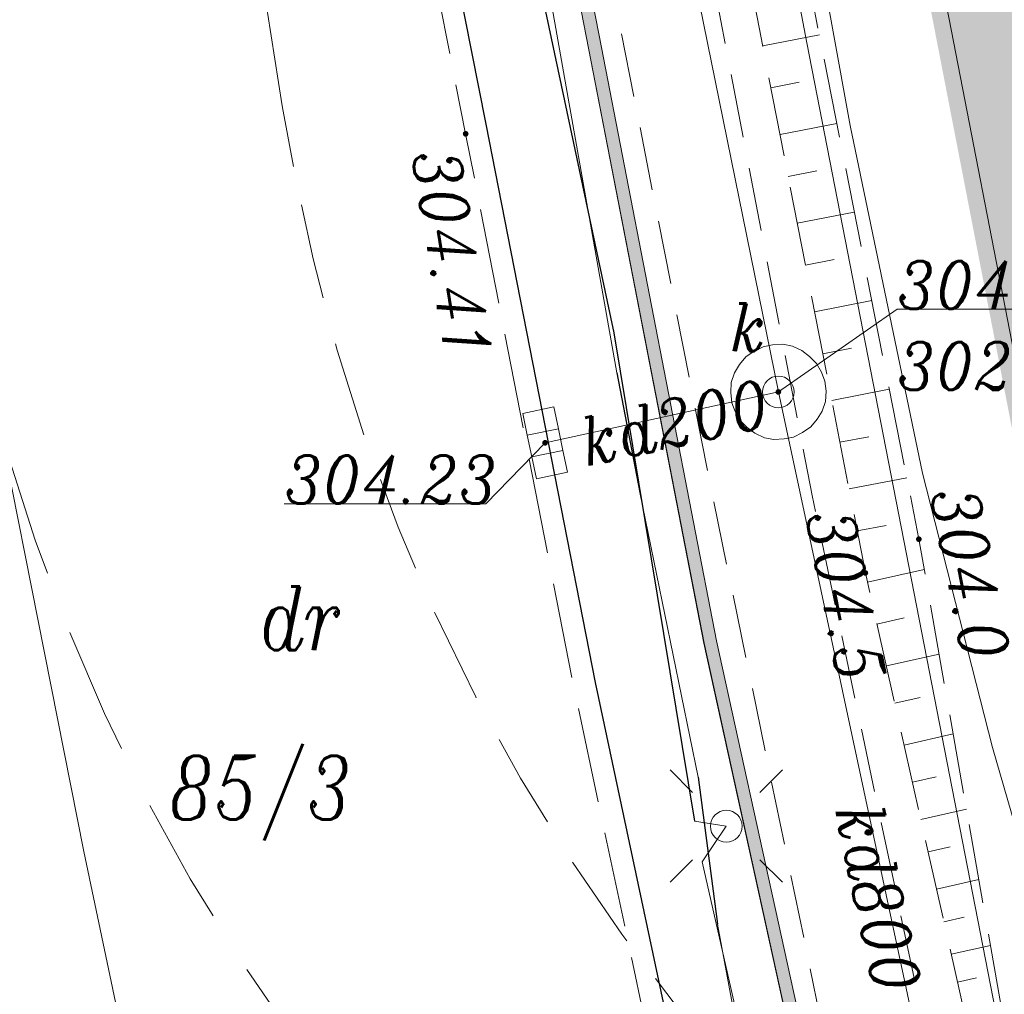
# Model space of a CAD drawing. Header units: metres. Extents: x 779 to 7046, y -512 to 9570.
# Tile 189 of 256: x 2161 to 2176, y 169 to 184. Entities that reach past the tile are written whole.
import ezdxf
from ezdxf import colors
from ezdxf.entities.mleader import LeaderData, LeaderLine
from ezdxf.math import Vec2, Vec3

# ---------------------------------------------------------------- set-up
doc = ezdxf.new("R2010")
doc.units = ezdxf.units.M
for name, pattern in [('0', [0]), ('1.5_0.5', [2, 1.5, -0.5]), ('BUBZ01-500', [1.75, 1.25, -0.5]), ('CENTER2', [1.125, 0.75, -0.125, 0.125, -0.125]), ('CIĄGłA', [0]), ('DASH', [0.75, 0.5, -0.25]), ('DASHED', [0.75, 0.5, -0.25]), ('DASHEDX2', [38.1, 25.4, -12.7]), ('mz1.0_0.5', [1.5, 1, -0.5])]:
    doc.linetypes.add(name, pattern=pattern)
for name, color, linetype, lineweight in [('210-oznaczenie konturu użytku gruntowego', 7, 'Continuous', 0), ('211-numer działki ewidencyjnej', 7, 'Continuous', 0), ('219-działka ewidencyjna', 7, 'Continuous', 0), ('_a_obiekty', 250, 'Continuous', 30), ('AGP1_granica_opracow', 7, 'Continuous', 15), ('AGP1_HATCH', 7, 'Continuous', 5), ('AGP1_KRAWEZNIKI', 250, 'Continuous', 20), ('bariera drogowa ochronna (linia)', 7, 'Continuous', 0), ('BUBZ01', 7, 'Continuous', 0), ('BUBZ01_1', 7, 'Continuous', 0), ('chodnik (powierzchnia)', 7, 'Continuous', 0), ('ekran akustyczny (linia)', 7, 'Continuous', 0), ('jezdnia (powierzchnia)', 7, 'Continuous', 0), ('kanał technologiczny (linia)', 7, 'Continuous', 0), ('komora podziemna - przewód kanalizacyjny (powierzchnia)-SK', 7, 'Continuous', 0), ('kratka ściekowa (punkt)-SK', 7, 'Continuous', 0), ('krawężnik (linia)', 7, 'Continuous', 0), ('latarnia (punkt)', 7, 'Continuous', 0), ('przewód elektroenergetyczny (linia)-SEPOD', 7, 'Continuous', 0), ('przewód gazowy (linia)-SG', 7, 'Continuous', 0), ('przewód kanalizacyjny (linia)-SK', 7, 'Continuous', 0), ('przewód kanalizacyjny (linia)-SK-Atr1', 7, 'Continuous', 0), ('punkt o określonej wysokości (sieć kanalizacyjna)-SK', 7, 'Continuous', 0), ('punkt o określonej wysokości (sieć kanalizacyjna)-SK-Atr2', 7, 'Continuous', 0), ('punkt o określonej wysokości (sieć kanalizacyjna)-SK-Atr3', 7, 'Continuous', 0), ('punkt wysokościowy sztuczny', 7, 'Continuous', 0), ('punkt wysokościowy sztuczny-Atr2', 7, 'Continuous', 0), ('RTPW01', 253, 'Continuous', 0), ('rura ochronna - przewód elektroenergetyczny (linia)-SE', 7, 'Continuous', 0), ('właz okrągły - siec kanalizacyjna (punkt)-SK', 7, 'Continuous', 0), ('właz okrągły - siec kanalizacyjna (punkt)-SK-Atr17', 7, 'Continuous', 0), ('ZNAKI DROGOWE', 250, 'Continuous', 15)]:
    doc.layers.add(name, color=color, linetype=linetype, lineweight=lineweight)
doc.styles.add('ARIAL', font='arial.ttf')
doc.styles.get("Standard").update_dxf_attribs({"font": 'arial.ttf'})
doc.styles.add('Style-ITALIC_1250', font='ITALIC_1250.shx')
doc.linetypes.add('KTOK01-500', pattern='A,1.75,[13,dgnlstyle-rozp_2013.shx,S=0.002778,R=0,X=0,Y=0],1.75', length=3.5)

# ---------------------------------------------------------------- blocks, each defined once
blk = doc.blocks.new('SM01')
at = {"color": 0, "linetype": 'Continuous', "lineweight": 13, "ltscale": 10}
for p, q in [((-5.3, 5.31), (-8.83, 8.84)), ((5.31, 5.31), (8.84, 8.84)), ((-5.3, -5.3), (-8.83, -8.83)), ((5.31, -5.3), (8.84, -8.83))]:
    blk.add_line(p, q, dxfattribs=at)
blk.add_circle((0, 0), 2.5, dxfattribs=at)
blk = doc.blocks.new('US22')
at = {"color": 0, "linetype": 'Continuous', "lineweight": -2, "ltscale": 10}
blk.add_circle((0, 0), 2.5, dxfattribs=at)
blk = doc.blocks.new('PW01_1')
at = {"linetype": 'Continuous', "lineweight": 13, "ltscale": 10}
h = blk.add_hatch(color=0, dxfattribs=at)
edge = h.paths.add_edge_path()
edge.add_arc((0, 0), 0.45, 0, 360)
blk = doc.blocks.new('PW02')
at = {"linetype": 'Continuous', "lineweight": 13, "ltscale": 10}
h = blk.add_hatch(color=0, dxfattribs=at)
edge = h.paths.add_edge_path()
edge.add_arc((0, 0), 0.45, 0, 360)
blk = doc.blocks.new('US05')
at = {"color": 0, "linetype": 'Continuous', "lineweight": 13, "ltscale": 10}
for p, q in [((-5.25, -2.5), (-5.25, 2.5)), ((-5.25, 2.5), (-1.75, 2.5)), ((-1.75, -2.5), (-1.75, 2.5)), ((-1.75, 2.5), (1.75, 2.5)), ((1.75, -2.5), (1.75, 2.5)), ((1.75, 2.5), (5.25, 2.5)), ((5.25, -2.5), (5.25, 2.5)), ((-5.25, -2.5), (-1.75, -2.5)), ((-1.75, -2.5), (1.75, -2.5)), ((1.75, -2.5), (5.25, -2.5))]:
    blk.add_line(p, q, dxfattribs=at)
blk = doc.blocks.new('RTPW01')
at = {"layer": 'RTPW01', "linetype": 'Continuous', "lineweight": 13, "true_color": 0x939598}
h = blk.add_hatch(color=252, dxfattribs=at)
edge = h.paths.add_edge_path()
edge.add_arc((0, 0), 0.045, 0, 360)
blk = doc.blocks.new('PZT MDCP podkład')
at = {"layer": '219-działka ewidencyjna', "color": 252, "linetype": 'Continuous', "lineweight": 13, "true_color": 0x939598, "flags": 128}
blk.add_lwpolyline([(2111.646, 46.316), (2103.976, 85.786)], dxfattribs=at)
at = {"layer": 'bariera drogowa ochronna (linia)', "color": 252, "linetype": 'KTOK01-500', "lineweight": 13, "true_color": 0x939598, "flags": 128}
blk.add_lwpolyline([(2084.646, 103.156), (2086.306, 94.146), (2088.056, 84.786), (2089.946, 74.546), (2091.886, 64.626), (2093.806, 54.736), (2095.766, 44.856), (2097.796, 35.206), (2099.926, 25.496), (2102.236, 15.946), (2104.896, 6.146), (2107.666, -3.744), (2109.796, -10.954), (2112.814, -19.835)], dxfattribs=at)
at = {"layer": 'BUBZ01', "color": 252, "linetype": 'BUBZ01-500', "lineweight": 13, "true_color": 0x939598, "flags": 128}
for points in [[(2112.363, 30.151), (2112.363, 30.151), (2108.065, 49.239), (2104.123, 69.486), (2099.983, 91.106), (2098.843, 96.593)], [(2098.843, 96.593), (2100.711, 91.294), (2105.006, 69.522), (2108.907, 49.77), (2112.363, 30.151)]]:
    blk.add_lwpolyline(points, dxfattribs=at)
at = {"layer": 'BUBZ01_1', "color": 252, "linetype": 'Continuous', "lineweight": 13, "true_color": 0x939598}
for p, q in [((2107.341, 57.702), (2106.451, 57.529)), ((2107.026, 56.956), (2106.58, 56.869)), ((2107.616, 56.309), (2106.723, 56.135)), ((2107.299, 55.562), (2106.851, 55.475)), ((2107.891, 54.916), (2106.994, 54.741)), ((2107.572, 54.169), (2107.123, 54.081)), ((2108.166, 53.523), (2107.266, 53.348)), ((2107.845, 52.775), (2107.394, 52.687)), ((2108.441, 52.13), (2107.537, 51.954)), ((2108.119, 51.382), (2107.665, 51.294)), ((2108.717, 50.737), (2107.808, 50.56)), ((2108.392, 49.988), (2107.937, 49.9)), ((2108.991, 49.294), (2108.098, 49.093)), ((2108.678, 48.532), (2108.247, 48.435)), ((2109.226, 47.964), (2108.395, 47.777)), ((2108.928, 47.282), (2108.526, 47.192)), ((2109.447, 46.707), (2108.675, 46.533)), ((2109.179, 46.032), (2108.806, 45.948)), ((2109.655, 45.525), (2108.938, 45.363)), ((2109.4, 44.929), (2109.053, 44.851)), ((2109.851, 44.416), (2109.185, 44.266)), ((2109.621, 43.827), (2109.3, 43.754)), ((2110.033, 43.381), (2109.416, 43.242)), ((2109.813, 42.871), (2109.515, 42.804))]:
    blk.add_line(p, q, dxfattribs=at)
at = {"layer": 'chodnik (powierzchnia)', "color": 252, "linetype": 'mz1.0_0.5', "lineweight": 13, "true_color": 0x939598, "flags": 128}
blk.add_lwpolyline([(2094.286, 107.736), (2095.496, 102.266), (2096.136, 99.116), (2097.046, 94.516), (2101.066, 73.846), (2102.576, 66.006), (2104.166, 58.036), (2105.666, 50.426), (2108.206, 38.126), (2109.856, 30.556), (2110.966, 25.356), (2112.896, 16.946), (2113.376, 16.626), (2113.866, 16.346), (2114.386, 16.096), (2114.916, 15.896), (2115.466, 15.726), (2116.016, 15.596), (2116.586, 15.506), (2117.156, 15.466), (2117.726, 15.456), (2118.296, 15.496), (2118.866, 15.576), (2119.426, 15.696), (2119.966, 15.856), (2120.506, 16.056), (2119.896, 17.836), (2118.716, 17.426), (2117.186, 17.296), (2115.196, 17.896), (2114.046, 18.856), (2112.546, 25.696), (2111.356, 31.136), (2109.736, 38.596), (2107.226, 50.456), (2105.686, 58.476), (2104.126, 66.306), (2102.566, 74.356), (2098.636, 94.616), (2097.546, 100.076), (2097.016, 102.526), (2095.816, 107.956), (2094.286, 107.736)], close=True, dxfattribs=at)
at = {"layer": 'ekran akustyczny (linia)', "color": 252, "linetype": 'Continuous', "lineweight": 13, "true_color": 0x939598, "flags": 128}
blk.add_lwpolyline([(2108.938, 32.611), (2105.527, 48.134), (2103.716, 57.467), (2101.986, 66.327), (2099.856, 77.327), (2097.976, 86.916), (2096.096, 96.547), (2095.016, 102.066)], dxfattribs=at)
at = {"layer": 'jezdnia (powierzchnia)', "color": 252, "linetype": '1.5_0.5', "lineweight": 13, "true_color": 0x939598, "flags": 128}
blk.add_lwpolyline([(2121.58, -17.44), (2121.58, -17.44), (2119.166, -10.314), (2116.966, -3.184), (2116.146, -0.544), (2113.326, 8.386), (2110.936, 17.476), (2110.246, 19.936), (2110.076, 20.316), (2109.986, 20.546), (2109.896, 20.776), (2109.816, 21.006), (2109.746, 21.246), (2109.686, 21.486), (2109.266, 21.386), (2107.936, 26.806), (2105.746, 36.806), (2103.466, 47.496), (2101.776, 56.146), (2099.886, 65.716), (2097.696, 76.946), (2095.716, 86.936), (2093.966, 96.096), (2092.736, 102.466), (2092.306, 104.766), (2077.106, 102.056), (2077.796, 98.156), (2078.256, 95.836), (2079.416, 89.206), (2080.776, 82.376), (2082.496, 73.286), (2083.117, 69.993)], dxfattribs=at)
at = {"layer": 'kanał technologiczny (linia)', "color": 252, "linetype": 'Continuous', "lineweight": 13, "true_color": 0x939598, "flags": 128}
blk.add_lwpolyline([(2076.829, 99.116), (2097.466, 101.996), (2098.496, 100.976), (2099.736, 94.596), (2102.876, 80.006), (2107.146, 57.576), (2110.276, 41.516), (2112.466, 30.966), (2113.936, 24.136), (2116.446, 18.576), (2123.106, -1.554), (2123.726, -2.874), (2127.703, -15.767)], dxfattribs=at)
at = {"layer": 'komora podziemna - przewód kanalizacyjny (powierzchnia)-SK', "color": 252, "linetype": 'Continuous', "lineweight": 13, "true_color": 0x939598, "flags": 128}
blk.add_lwpolyline([(2106.476, 51.366), (2106.326, 51.436), (2106.206, 51.526), (2106.096, 51.636), (2106.016, 51.776), (2105.966, 51.916), (2105.946, 52.076), (2105.956, 52.236), (2106.006, 52.386), (2106.086, 52.516), (2106.186, 52.636), (2106.316, 52.726), (2106.456, 52.796), (2106.606, 52.826), (2106.766, 52.836), (2106.916, 52.806), (2107.066, 52.736), (2107.186, 52.646), (2107.296, 52.536), (2107.376, 52.396), (2107.426, 52.256), (2107.446, 52.096), (2107.436, 51.936), (2107.386, 51.786), (2107.306, 51.656), (2107.206, 51.536), (2107.076, 51.446), (2106.936, 51.376), (2106.786, 51.346), (2106.626, 51.336), (2106.476, 51.366)], close=True, dxfattribs=at)
at = {"layer": 'krawężnik (linia)', "color": 252, "linetype": 'Continuous', "lineweight": 30, "true_color": 0x939598, "flags": 128}
blk.add_lwpolyline([(2093.096, 102.556), (2094.326, 96.146), (2096.056, 87.026), (2098.076, 77.016), (2100.216, 65.776), (2102.096, 56.296), (2103.816, 47.516), (2106.076, 36.886), (2108.256, 26.916), (2109.346, 22.156)], dxfattribs=at)
at = {"layer": 'przewód elektroenergetyczny (linia)-SEPOD', "color": 252, "linetype": 'Continuous', "lineweight": 13, "true_color": 0x939598, "flags": 128}
for points in [[(2125.676, -16.321), (2124.746, -14.044), (2123.386, -10.144), (2121.676, -4.304), (2121.016, -2.354), (2119.166, 3.196), (2117.416, 4.506), (2113.586, 17.846), (2113.356, 18.796), (2111.556, 19.276), (2110.366, 24.526), (2107.576, 36.346), (2107.086, 38.436), (2106.356, 40.386), (2105.736, 43.716), (2105.436, 46.026), (2104.516, 50.506), (2104.156, 52.386), (2101.886, 65.206)], [(2098.726, 82.396), (2098.196, 82.176), (2100.776, 68.676), (2104.106, 53.016), (2105.376, 45.336), (2105.876, 45.256), (2105.496, 44.696), (2108.296, 32.376), (2110.426, 23.156), (2111.766, 20.326), (2113.626, 18.346), (2115.156, 18.366)]]:
    blk.add_lwpolyline(points, dxfattribs=at)
at = {"layer": 'przewód gazowy (linia)-SG', "color": 252, "linetype": 'Continuous', "lineweight": 13, "true_color": 0x939598, "flags": 128}
for points in [[(2110.066, 46.496), (2108.966, 50.806), (2107.826, 56.276), (2106.726, 62.346), (2105.166, 70.986), (2102.506, 85.726), (2101.076, 93.966)], [(2129.388, -15.306), (2127.316, -8.644), (2125.216, -1.084), (2123.766, 3.626), (2118.846, 19.406), (2116.106, 27.466), (2111.436, 41.766), (2110.066, 46.496)]]:
    blk.add_lwpolyline(points, dxfattribs=at)
at = {"layer": 'przewód kanalizacyjny (linia)-SK', "color": 252, "linetype": 'Continuous', "lineweight": 13, "true_color": 0x939598, "flags": 128}
for points in [[(2096.906, 97.516), (2099.006, 90.916), (2103.716, 66.756), (2106.696, 52.086), (2109.736, 37.906)], [(2103.026, 51.286), (2106.696, 52.086)]]:
    blk.add_lwpolyline(points, dxfattribs=at)
at = {"layer": 'punkt o określonej wysokości (sieć kanalizacyjna)-SK-Atr2', "color": 252, "lineweight": 13, "true_color": 0x939598, "flags": 128}
for points in [[(2106.696, 52.086), (2108.566, 53.386), (2111.707, 53.386)], [(2103.026, 51.286), (2102.096, 50.326), (2098.923, 50.326)]]:
    blk.add_lwpolyline(points, dxfattribs=at)
at = {"layer": 'rura ochronna - przewód elektroenergetyczny (linia)-SE', "color": 252, "linetype": 'Continuous', "lineweight": 30, "true_color": 0x939598, "flags": 128}
for points in [[(2098.196, 82.176), (2100.776, 68.676), (2104.106, 53.016), (2105.376, 45.336)], [(2104.156, 52.386), (2104.516, 50.506)], [(2105.436, 46.026), (2105.736, 43.716)]]:
    blk.add_lwpolyline(points, dxfattribs=at)
at = {"layer": 'kratka ściekowa (punkt)-SK', "color": 252, "linetype": 'Continuous', "lineweight": 13, "true_color": 0x939598, "xscale": 0.1, "yscale": 0.1, "zscale": 0.1, "rotation": 101.745}
blk.add_blockref('US05', (2103.026, 51.286), dxfattribs=at)
at = {"layer": 'latarnia (punkt)', "color": 252, "linetype": 'Continuous', "lineweight": 13, "true_color": 0x939598, "xscale": 0.1, "yscale": 0.1, "zscale": 0.1}
blk.add_blockref('SM01', (2105.876, 45.256), dxfattribs=at)
at = {"layer": 'punkt o określonej wysokości (sieć kanalizacyjna)-SK', "color": 252, "linetype": 'Continuous', "lineweight": 13, "true_color": 0x939598, "xscale": 0.1, "yscale": 0.1, "zscale": 0.1}
for p in [(2106.696, 52.086), (2103.026, 51.286)]:
    blk.add_blockref('PW01_1', p, dxfattribs=at)
at = {"layer": 'punkt wysokościowy sztuczny', "color": 252, "linetype": 'Continuous', "lineweight": 13, "true_color": 0x939598, "xscale": 0.1, "yscale": 0.1, "zscale": 0.1}
blk.add_blockref('PW02', (2101.776, 56.146), dxfattribs=at)
at = {"layer": 'RTPW01', "color": 252, "linetype": 'Continuous', "lineweight": 13, "true_color": 0x939598}
for p in [(2108.907, 49.77), (2108.065, 49.239)]:
    blk.add_blockref('RTPW01', p, dxfattribs=at)
at = {"layer": 'właz okrągły - siec kanalizacyjna (punkt)-SK', "color": 252, "linetype": 'Continuous', "lineweight": 13, "true_color": 0x939598, "xscale": 0.1, "yscale": 0.1, "zscale": 0.1}
blk.add_blockref('US22', (2106.696, 52.086), dxfattribs=at)
at = {"layer": '210-oznaczenie konturu użytku gruntowego', "color": 252, "linetype": 'Continuous', "lineweight": 13, "true_color": 0x939598, "insert": (2098.525, 48.026), "char_height": 1, "attachment_point": 7, "line_spacing_factor": 0.6}
blk.add_mtext('\\FITALIC_1250;\\H1x;\\W0.79;dr', dxfattribs=at)
at = {"layer": '211-numer działki ewidencyjnej', "color": 252, "linetype": 'Continuous', "lineweight": 13, "true_color": 0x939598, "insert": (2097.116, 46.362), "char_height": 1, "attachment_point": 1, "line_spacing_factor": 0.6}
blk.add_mtext('\\FITALIC_1250;\\H1x;\\W0.79;85/3', dxfattribs=at)
at = {"layer": 'przewód kanalizacyjny (linia)-SK-Atr1', "color": 252, "lineweight": 13, "true_color": 0x939598, "char_height": 0.75, "attachment_point": 4, "line_spacing_factor": 0.6}
for s, insert, rotation in [('\\FITALIC_1250;\\H1x;\\W0.9;kd200', (2103.593, 51.284), 12.297), ('\\FITALIC_1250;\\H1x;\\W0.9;kd800', (2107.954, 45.6), 282.1)]:
    blk.add_mtext(s, dxfattribs=dict(at, insert=insert, rotation=rotation))
at = {"layer": 'punkt o określonej wysokości (sieć kanalizacyjna)-SK-Atr2', "color": 252, "lineweight": 13, "true_color": 0x939598, "char_height": 0.75, "attachment_point": 7, "line_spacing_factor": 0.6}
for s, insert in [('\\FITALIC_1250;\\H1x;\\W0.9;304.59', (2108.566, 53.394)), ('\\FITALIC_1250;\\H1x;\\W0.9;304.23', (2098.923, 50.334))]:
    blk.add_mtext(s, dxfattribs=dict(at, insert=insert))
at = {"layer": 'punkt o określonej wysokości (sieć kanalizacyjna)-SK-Atr3', "color": 252, "lineweight": 13, "true_color": 0x939598, "insert": (2108.566, 52.119), "char_height": 0.75, "attachment_point": 7, "line_spacing_factor": 0.6}
blk.add_mtext('\\FITALIC_1250;\\H1x;\\W0.9;302.46', dxfattribs=at)
at = {"layer": 'punkt wysokościowy sztuczny-Atr2', "color": 252, "lineweight": 13, "true_color": 0x939598, "insert": (2101.666, 55.956), "char_height": 0.75, "attachment_point": 1, "rotation": 279.335, "line_spacing_factor": 0.6}
blk.add_mtext('\\FITALIC_1250;\\H1x;\\W0.9;304.41', dxfattribs=at)
at = {"layer": 'RTPW01', "color": 252, "linetype": 'Continuous', "lineweight": 13, "true_color": 0x939598, "style": 'Style-ITALIC_1250', "width": 0.9}
for s, p in [('304.0', (2109.083, 50.506)), ('304.5', (2107.124, 50.157))]:
    blk.add_text(s, height=0.75, rotation=281.0174, dxfattribs=at).set_placement(p)
at = {"layer": 'właz okrągły - siec kanalizacyjna (punkt)-SK-Atr17', "color": 252, "lineweight": 13, "true_color": 0x939598, "insert": (2105.936, 53.101), "char_height": 0.75, "attachment_point": 4, "line_spacing_factor": 0.6}
blk.add_mtext('\\FITALIC_1250;\\H1x;\\W0.9;k', dxfattribs=at)
blk = doc.blocks.new('lpg dystrybutor')
at = {"color": 2, "linetype": 'DASHED', "lineweight": 5, "ltscale": 3, "true_color": 0xf1eb1f}
blk.add_lwpolyline([(1884.638, 1542.59), (1885.51, 1542.172, 0.414214), (1925.538, 1556.235), (1925.797, 1556.776, 0.414214), (1911.734, 1596.804), (1910.862, 1597.222, 0.414214), (1870.834, 1583.159), (1870.575, 1582.618, 0.414214)], format="xyb", close=True, dxfattribs=at)
blk = doc.blocks.new('WIATA LPG DWA STANOWISKA')
at = {"layer": 'AGP1_KRAWEZNIKI', "xscale": -0.9999999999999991, "rotation": 254.8767121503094}
blk.add_blockref('lpg dystrybutor', (75.324, -1319.474), dxfattribs=at)
blk = doc.blocks.new('Zbiornik LPG 20m3')
at = {"layer": '_a_obiekty', "color": 251, "linetype": 'DASH', "lineweight": 5, "ltscale": 4, "true_color": 0x636466}
blk.add_lwpolyline([(2696.092, 576.319), (2700.983, 570.986, -0.414214), (2699.15, 528.6), (2697.676, 527.248, -0.414214), (2655.289, 529.081), (2650.398, 534.414, -0.414214), (2652.231, 576.801), (2653.705, 578.152, -0.414214), (2696.092, 576.319)], format="xyb", dxfattribs=at)
blk = doc.blocks.new('ZNAKI DROGOWE')
at = {"layer": 'ZNAKI DROGOWE'}
ml = blk.add_multileader_mtext('Standard', dxfattribs=at)
ml.set_content('ZNAK DROGOWY B2', color=256, style='ARIAL')
ml.set_leader_properties()
ml.build(insert=Vec2(0, 0))
ml.multileader.update_dxf_attribs({"arrow_head_size": 1})
ctx = ml.context
ctx.base_point, ctx.char_height, ctx.arrow_head_size, ctx.landing_gap_size, ctx.plane_origin = Vec3(2023.659, 197.033), 0.75, 1, 0.08, Vec3(2115.041, 186.347)
ctx.text_align_type = 1
notes = []
notes.append((ctx, [(1, (1, 1, 0), (2034.347, 197.033), (-1, 0), 0.3, [(1, [(2068.818, 186.282), (2070.529, 206.018)], 0, [])])]))
ctx.mtext.insert, ctx.mtext.width, ctx.mtext.defined_height, ctx.mtext.alignment, ctx.mtext.flow_direction = Vec3(2028.852, 197.414), 22.31044, 9.297, 2, 5
for ctx, leaders in notes:
    for number, flags, end, landing, length, lines in leaders:
        leader = LeaderData()
        leader.index, (leader.has_last_leader_line, leader.has_dogleg_vector, leader.attachment_direction) = number, flags
        leader.last_leader_point, leader.dogleg_vector, leader.dogleg_length = Vec3(end), Vec3(landing), length
        for number, points, colour, breaks in lines:
            line = LeaderLine()
            line.index, line.vertices, line.color, line.breaks = number, Vec3.list(points), colors.encode_raw_color(colour), breaks
            leader.lines.append(line)
        ctx.leaders.append(leader)

msp = doc.modelspace()

# ---------------------------------------------------------------- hatches: boundary and pattern name
at = {"layer": 'AGP1_HATCH', "lineweight": 15, "transparency": 33554625}
h = msp.add_hatch(dxfattribs=at)
h.set_pattern_fill('GRASS', color=64, scale=0.02, angle=24.6109)
h.set_pattern_definition([(114.610929, (462.9081, 0), (-0.47617302, 0.17698378), [0.09525, -0.62317049]), (69.61093, (462.9081, 0), (-0.47617302, 0.17698378), [0.09525, -0.41275]), (159.61093, (462.9081, 0), (-0.17698378, -0.47617302), [0.09525, -0.41275])])
edge = h.paths.add_edge_path()
edge.add_line((2201.155, 263.588), (2187.755, 258.884))
edge.add_line((2187.755, 258.884), (2189.333, 250.413))
edge.add_line((2189.333, 250.413), (2200.149, 252.427))
edge.add_line((2200.149, 252.427), (2200.649, 252.52))
edge.add_arc((2201.59, 247.457), 5.15, 21.5178, 100.535, ccw=False)
edge.add_line((2206.381, 249.346), (2206.676, 248.599))
edge.add_line((2206.676, 248.599), (2210.151, 239.785))
edge.add_line((2210.151, 239.785), (2213.734, 230.696))
edge.add_line((2213.734, 230.696), (2217.79, 220.411))
edge.add_line((2217.79, 220.411), (2215.443, 228.679))
edge.add_line((2215.443, 228.679), (2207.465, 248.918))
edge.add_line((2207.465, 248.918), (2201.155, 263.588))
h.paths.add_polyline_path([(2193.681, 159.168), (2194.272, 155.86), (2190.669, 155.216), (2190.078, 158.524)], flags=16)
h.paths.add_polyline_path([(2174.949, 242.444), (2174.18, 246.573), (2176.736, 247.049), (2177.505, 242.92)], flags=16)
h.paths.add_polyline_path([(2213.207, 155.262), (2212.586, 156.801), (2213.476, 157.161), (2214.097, 155.621)], flags=16)
h.paths.add_polyline_path([(2224.99, 196.349), (2224.672, 197.978), (2225.614, 198.162), (2225.932, 196.533)], flags=16)
edge = h.paths.add_edge_path()
edge.add_line((2222.136, 154.634), (2223.664, 154.456))
edge.add_line((2223.664, 154.456), (2227.521, 153.359))
edge.add_line((2227.521, 153.359), (2233.308, 151.191))
edge.add_line((2233.308, 151.191), (2237.862, 147.79))
edge.add_line((2237.862, 147.79), (2239.041, 146.988))
edge.add_line((2239.041, 146.988), (2233.605, 169.638))
edge.add_line((2233.605, 169.638), (2228.175, 191.748))
edge.add_line((2228.175, 191.748), (2222.495, 209.518))
edge.add_line((2222.495, 209.518), (2217.355, 223.828))
edge.add_line((2217.355, 223.828), (2215.443, 228.679))
edge.add_line((2215.443, 228.679), (2217.79, 220.411))
edge.add_line((2217.79, 220.411), (2221.381, 210.369))
edge.add_line((2221.381, 210.369), (2223.235, 204.292))
edge.add_line((2223.235, 204.292), (2230.776, 165.68))
edge.add_line((2230.776, 165.68), (2220.625, 163.698))
edge.add_line((2220.625, 163.698), (2220.928, 162.147))
edge.add_line((2220.928, 162.147), (2218.298, 161.633))
edge.add_line((2218.298, 161.633), (2217.995, 163.183))
edge.add_line((2217.995, 163.183), (2213.824, 162.368))
edge.add_arc((2214.562, 158.59), 3.85, 101.056, 197.8899)
edge.add_line((2210.898, 157.407), (2211.273, 156.245))
edge.add_arc((2213.414, 156.851), 2.225, 195.8025, 221.5125)
edge.add_arc((2213.798, 156.777), 2.483, 214.3489, 282.1039)
edge.add_line((2214.319, 154.35), (2219.145, 156.298))
edge.add_line((2219.145, 156.298), (2222.136, 154.634))
edge = h.paths.add_edge_path()
edge.add_line((2182.307, 222.606), (2181.363, 222.43))
edge.add_line((2181.363, 222.43), (2181.059, 224.062))
edge.add_line((2181.059, 224.062), (2182.003, 224.238))
edge.add_line((2182.003, 224.238), (2178.489, 243.103))
edge.add_line((2178.489, 243.103), (2177.505, 242.92))
edge.add_line((2177.505, 242.92), (2176.736, 247.049))
edge.add_line((2176.736, 247.049), (2177.719, 247.232))
edge.add_line((2177.719, 247.232), (2177.536, 248.215))
edge.add_line((2177.536, 248.215), (2178.519, 248.398))
edge.add_line((2178.519, 248.398), (2189.329, 250.412))
edge.add_line((2189.329, 250.412), (2187.755, 258.884))
edge.add_line((2187.755, 258.884), (2168.625, 252.168))
edge.add_line((2168.625, 252.168), (2167.595, 251.808))
edge.add_line((2167.595, 251.808), (2162.625, 250.058))
edge.add_line((2162.625, 250.058), (2166.545, 229.768))
edge.add_line((2166.545, 229.768), (2169.935, 212.288))
edge.add_line((2169.935, 212.288), (2178.195, 169.718))
edge.add_line((2178.195, 169.718), (2182.565, 169.808))
edge.add_line((2182.565, 169.808), (2182.575, 166.618))
edge.add_line((2182.575, 166.618), (2179.045, 166.538))
edge.add_line((2179.045, 166.538), (2179.735, 164.398))
edge.add_line((2179.735, 164.398), (2185.555, 147.408))
edge.add_line((2185.555, 147.408), (2190.115, 144.698))
edge.add_line((2190.115, 144.698), (2195.595, 146.798))
edge.add_line((2195.595, 146.798), (2198.507, 147.966))
edge.add_arc((2192.413, 155.942), 10.037, 307.382, 339.7888)
edge.add_arc((2172.677, 161.116), 30.409, 343.4897, 347.8328)
edge.add_arc((2184.654, 158.295), 18.108, 348.5707, 353.3645)
edge.add_arc((2197.523, 156.519), 5.127, 356.4696, 372.8519)
edge.add_line((2202.522, 157.659), (2201.35, 163.382))
edge.add_line((2201.35, 163.382), (2197.98, 176.763))
edge.add_arc((2195.216, 176.067), 2.85, 14.1339, 55.5514)
edge.add_line((2196.828, 178.417), (2193.551, 180.665))
edge.add_arc((2195.333, 183.263), 3.15, 190.5514, 235.5514, ccw=False)
edge.add_line((2192.236, 182.686), (2191.95, 184.222))
edge.add_line((2191.95, 184.222), (2189.099, 183.691))
edge.add_line((2189.099, 183.691), (2188.039, 189.393))
edge.add_line((2188.039, 189.393), (2190.888, 189.924))
edge.add_line((2190.888, 189.924), (2190.534, 191.826))
edge.add_arc((2193.631, 192.403), 3.15, 154.457, 190.5468, ccw=False)
edge.add_line((2190.789, 193.761), (2192.599, 197.548))
edge.add_arc((2191.651, 198.001), 1.05, 334.457, 381.532)
edge.add_line((2192.628, 198.386), (2185.882, 197.13))
edge.add_line((2185.882, 197.13), (2183.725, 208.711))
edge.add_line((2183.725, 208.711), (2184.856, 208.921))
edge.add_line((2184.856, 208.921), (2182.307, 222.606))
at = {"layer": 'AGP1_HATCH', "true_color": 0xf8991e, "transparency": 33554579}
h = msp.add_hatch(color=30, dxfattribs=at)
h.dxf.hatch_style = 1
h.paths.add_polyline_path([(2160.975, 228.568), (2162.055, 223.048), (2163.935, 213.418), (2165.815, 203.828), (2167.945, 192.828), (2169.675, 183.968), (2171.485, 174.636), (2174.896, 159.113), (2175.091, 159.155), (2171.681, 174.676), (2169.871, 184.007), (2168.141, 192.867), (2166.011, 203.867), (2164.131, 213.457), (2162.251, 223.087), (2161.171, 228.607)])

# ---------------------------------------------------------------- linework, layer by layer
at = {"color": 18, "linetype": 'CIĄGłA', "lineweight": 5, "true_color": 0x000000}
msp.add_lwpolyline([(2160.975, 228.568), (2162.055, 223.048), (2163.935, 213.418), (2165.815, 203.828), (2167.945, 192.828), (2169.675, 183.968), (2171.485, 174.636), (2174.896, 159.113), (2175.091, 159.155), (2171.681, 174.676), (2169.871, 184.007), (2168.141, 192.867), (2166.011, 203.867), (2164.131, 213.457), (2162.251, 223.087), (2161.171, 228.607)], close=True, dxfattribs=at)
at = {"color": 5, "linetype": 'DASHEDX2', "lineweight": 13, "ltscale": 0.1}
msp.add_circle((2180.533, 219.695), 70, dxfattribs=at)
at = {"layer": 'AGP1_granica_opracow', "color": 5, "linetype": 'CENTER2', "lineweight": 9, "ltscale": 5, "const_width": 0.5}
msp.add_lwpolyline([(2169.935, 212.288), (2178.195, 169.718), (2182.565, 169.808), (2182.575, 166.618), (2179.045, 166.538), (2179.735, 164.398), (2185.555, 147.408), (2190.115, 144.698), (2195.595, 146.798), (2198.985, 148.158), (2219.145, 156.298), (2226.475, 152.218), (2239.295, 145.928), (2233.605, 169.638), (2228.175, 191.748)], dxfattribs=at)

# ---------------------------------------------------------------- block references
at = {"color": 18, "linetype": 'CIĄGłA', "lineweight": 5, "true_color": 0x000000}
for name, p in [('PZT MDCP podkład', (65.959, 126.502)), ('ZNAKI DROGOWE', (130.861, -6.07))]:
    msp.add_blockref(name, p, dxfattribs=at)
at = {"color": 18, "linetype": '0', "lineweight": 5, "true_color": 0x000000, "rotation": 328.0046700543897}
msp.add_blockref('Zbiornik LPG 20m3', (-372.434, 1138.751), dxfattribs=at)
at = {"linetype": 'CIĄGłA'}
msp.add_blockref('WIATA LPG DWA STANOWISKA', (108.841, 84.7), dxfattribs=at)

doc.saveas('drawing.dxf')
